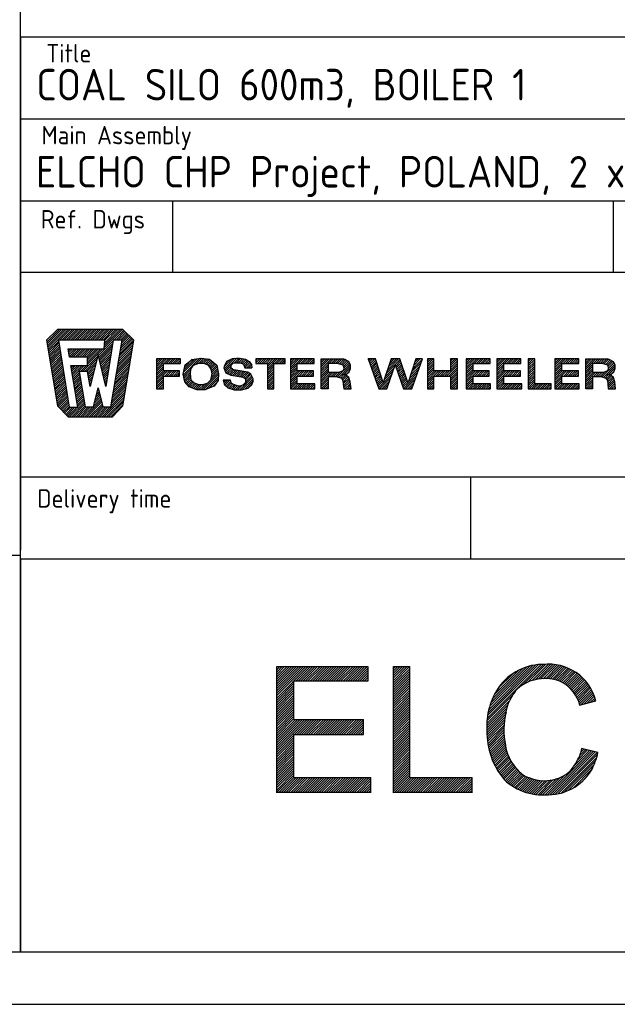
# Model space of a CAD drawing. Extents: x 0 to 84100, y 0 to 59400.
# Tile 19 of 25: x 64592 to 70284, y 500 to 9871. Entities that reach past the tile are written whole.
import ezdxf
from ezdxf.enums import TextEntityAlignment as Align

# ---------------------------------------------------------------- set-up
doc = ezdxf.new("R2010")
doc.units = 0
doc.header["$LTSCALE"] = 1000
doc.layers.get('0').update_dxf_attribs({"linetype": 'CONTINUOUS'})
doc.layers.add('STG-CON-50', color=4, linetype='CONTINUOUS')
doc.layers.add('STL-ENG-25', color=2, linetype='CONTINUOUS')
doc.styles.get("Standard").update_dxf_attribs({"font": 'isocp.shx'})

# ---------------------------------------------------------------- blocks, each defined once
blk = doc.blocks.new('OMISTUS')
at = {"color": 4}
for p, q in [((-18.343, 37.761), (-18.343, 0)), ((-18.343, 37.761), (49.315, 37.761)), ((49.315, 0), (49.315, 37.761)), ((49.315, 37.4), (49.315, 0)), ((-18.343, 0), (49.315, 0))]:
    blk.add_line(p, q, dxfattribs=at)
at = {"layer": 'STL-ENG-25', "color": 2}
for s, p in [('THIS DOCUMENT AND ANY INFORMATION HEREIN', (-17.196, 34.592)), ('CONTAINED ARE THE PROPERTY OF FOSTER WHEELER', (-17.196, 31.067)), ('CORPORATION. THE UNAUTHORIZED COPYING BY,', (-17.196, 27.941)), ('USE BY, OR DISCLOSURE TO PERSONS WHO ARE', (-17.196, 24.75)), ('NOT ENTITLED TO RECEIPT OF SUCH DISCLOSURE,', (-17.196, 21.292)), ('OR DISCLOSURE TO PERSONS WHO ARE LIKELY TO', (-17.196, 18.155)), ('MISUSE THIS DOCUMENT OR INFORMATION, IS ', (-17.196, 14.589)), ('PROHIBITED. ANY BREACH AGAINST THE ABOVE ', (-17.196, 11.282)), ('PROHIBITION IS LIABLE TO ENFORCEMENT, WITH', (-17.196, 7.975)), ('DAMAGES PAYABLE TO THOSE AGGRIEVED AND ', (-17.196, 4.709)), ('OTHER REMEDIES AVAILABLE BY LAW OR EQUITY.', (-17.196, 1.442))]:
    blk.add_text(s, height=2, dxfattribs=at).set_placement(p)
blk = doc.blocks.new('A1')
at = {"color": 4, "linetype": 'CONTINUOUS'}
blk.add_line((25, 10), (831, 10), dxfattribs=at)
at = {"color": 2, "linetype": 'CONTINUOUS'}
blk.add_line((20, 5), (836, 5), dxfattribs=at)
blk = doc.blocks.new('ELCHO')
h = blk.add_hatch()
h.set_pattern_fill('ANSI31', color=4, scale=0.05, style=0)
h.paths.add_polyline_path([(32.647, 22.109), (26.033, 22.109), (26.033, 25.747), (33.073, 25.747), (33.073, 27.149), (24.401, 27.149), (24.401, 15.182), (33.373, 15.182), (33.373, 16.575), (26.033, 16.575), (26.033, 20.677), (32.647, 20.677)])
h = blk.add_hatch()
h.set_pattern_fill('ANSI31', color=4, scale=0.05, style=0)
h.paths.add_polyline_path([(37.06, 27.149), (35.512, 27.149), (35.512, 15.182), (43.022, 15.182), (43.022, 16.575), (37.06, 16.575)])
at = {"color": 4}
for p, q in [((44.443, 22.216), (49.575, 27.349)), ((44.477, 22.475), (49.336, 27.335)), ((44.525, 22.748), (49.085, 27.307)), ((44.589, 23.036), (48.817, 27.265)), ((44.672, 23.344), (48.531, 27.203)), ((47.913, 25.456), (49.766, 27.309)), ((48.361, 25.685), (50.038, 27.363)), ((48.714, 25.814), (50.271, 27.371)), ((49.016, 25.892), (50.492, 27.368)), ((49.286, 25.938), (50.703, 27.355)), ((49.534, 25.961), (50.906, 27.333)), ((49.771, 25.973), (51.101, 27.303)), ((49.793, 27.342), (49.804, 27.353)), ((50.014, 25.992), (51.289, 27.267)), ((50.24, 25.993), (51.471, 27.224)), ((44.782, 23.678), (48.219, 27.115)), ((44.928, 24.049), (47.872, 26.993)), ((45.129, 24.475), (47.468, 26.813)), ((45.44, 25.01), (46.944, 26.514)), ((50.45, 25.979), (51.646, 27.175)), ((50.648, 25.953), (51.816, 27.12)), ((50.836, 25.915), (51.98, 27.06)), ((51.013, 25.869), (52.14, 26.995)), ((51.183, 25.814), (52.295, 26.925)), ((51.344, 25.751), (52.445, 26.851)), ((51.499, 25.68), (52.59, 26.772)), ((51.68, 25.637), (52.732, 26.689)), ((51.814, 25.547), (52.869, 26.602)), ((51.943, 25.451), (53.002, 26.51)), ((52.067, 25.351), (53.131, 26.415)), ((52.187, 25.246), (53.256, 26.315)), ((26.033, 22.114), (26.033, 25.791)), ((52.302, 25.136), (53.377, 26.212)), ((52.412, 25.022), (53.495, 26.105)), ((52.517, 24.902), (53.608, 25.994)), ((52.617, 24.778), (53.718, 25.879)), ((52.713, 24.649), (53.824, 25.761)), ((52.803, 24.515), (53.926, 25.638)), ((52.889, 24.376), (54.024, 25.511)), ((52.969, 24.232), (54.118, 25.381)), ((44.42, 21.969), (46.833, 24.382)), ((53.044, 24.082), (54.208, 25.247)), ((53.113, 23.927), (54.294, 25.108)), ((53.176, 23.765), (54.376, 24.965)), ((53.232, 23.597), (54.453, 24.818)), ((53.378, 23.519), (54.526, 24.666)), ((53.679, 23.595), (54.594, 24.51)), ((44.402, 21.502), (46.404, 23.504)), ((44.406, 21.731), (46.559, 23.884)), ((53.98, 23.671), (54.657, 24.349)), ((54.28, 23.748), (54.715, 24.183)), ((54.581, 23.824), (54.768, 24.011)), ((44.405, 21.281), (46.303, 23.179)), ((44.416, 21.067), (46.236, 22.888)), ((44.418, 20.845), (46.189, 22.615)), ((26.033, 22.109), (32.647, 22.109)), ((44.422, 20.624), (46.135, 22.337)), ((44.433, 20.411), (46.094, 22.072)), ((44.45, 20.203), (46.065, 21.818)), ((44.473, 20.001), (46.045, 21.574)), ((26.033, 16.587), (26.033, 20.68)), ((26.033, 20.677), (32.647, 20.677)), ((44.501, 19.805), (46.034, 21.339)), ((44.534, 19.614), (46.031, 21.111)), ((44.572, 19.427), (46.036, 20.891)), ((44.614, 19.245), (46.046, 20.677)), ((44.661, 19.067), (46.063, 20.469)), ((44.711, 18.893), (46.085, 20.267)), ((44.766, 18.723), (46.112, 20.069)), ((44.824, 18.556), (46.134, 19.867)), ((44.885, 18.394), (46.165, 19.673)), ((44.95, 18.234), (46.202, 19.486)), ((45.019, 18.078), (46.245, 19.305)), ((45.09, 17.925), (46.294, 19.129)), ((45.165, 17.775), (46.348, 18.958)), ((45.243, 17.629), (46.406, 18.792)), ((50.19, 14.943), (54.364, 19.116)), ((50.416, 14.944), (54.543, 19.071)), ((50.656, 14.96), (54.723, 19.026)), ((50.911, 14.99), (54.902, 18.981)), ((51.183, 15.037), (54.955, 18.81)), ((52.793, 17.77), (54.184, 19.161)), ((53.061, 18.262), (54.004, 19.206)), ((53.267, 18.693), (53.825, 19.251)), ((53.389, 19.039), (53.645, 19.296)), ((54.989, 18.96), (53.426, 19.35)), ((45.324, 17.485), (46.47, 18.631)), ((45.407, 17.344), (46.538, 18.474)), ((45.494, 17.206), (46.61, 18.322)), ((45.583, 17.071), (46.686, 18.174)), ((45.676, 16.939), (46.766, 18.03)), ((45.77, 16.809), (46.848, 17.887)), ((51.477, 15.107), (54.874, 18.504)), ((51.801, 15.206), (54.762, 18.167)), ((45.868, 16.682), (46.934, 17.748)), ((45.969, 16.558), (47.026, 17.615)), ((46.04, 16.412), (47.152, 17.523)), ((46.145, 16.292), (47.257, 17.404)), ((46.251, 16.173), (47.366, 17.289)), ((46.407, 16.098), (47.433, 17.124)), ((46.533, 16), (47.542, 17.009)), ((46.662, 15.905), (47.7, 16.943)), ((47.123, 17.489), (47.125, 17.491)), ((47.224, 17.365), (47.227, 17.368)), ((47.327, 17.243), (47.337, 17.253)), ((52.171, 15.352), (54.606, 17.786)), ((52.625, 15.581), (54.416, 17.372)), ((26.033, 16.575), (33.375, 16.575)), ((37.06, 16.575), (43.022, 16.575)), ((46.049, 16.414), (46.072, 16.437)), ((46.165, 16.305), (46.177, 16.318)), ((46.284, 16.2), (46.286, 16.202)), ((46.795, 15.813), (47.833, 16.851)), ((46.932, 15.726), (47.972, 16.766)), ((47.072, 15.641), (48.118, 16.687)), ((47.216, 15.561), (48.27, 16.614)), ((47.364, 15.484), (48.442, 16.562)), ((47.516, 15.411), (48.606, 16.502)), ((47.671, 15.342), (48.776, 16.447)), ((47.831, 15.278), (48.953, 16.399)), ((47.996, 15.218), (49.137, 16.359)), ((48.165, 15.162), (49.328, 16.326)), ((48.339, 15.112), (49.528, 16.301)), ((48.517, 15.066), (49.737, 16.286)), ((48.702, 15.026), (49.957, 16.281)), ((48.892, 14.992), (50.19, 16.29)), ((49.089, 14.964), (50.489, 16.365)), ((49.292, 14.943), (50.707, 16.357)), ((49.503, 14.929), (51, 16.426)), ((49.722, 14.924), (51.382, 16.584)), ((49.951, 14.928), (51.854, 16.831)), ((53.414, 16.146), (53.851, 16.583)), ((24.401, 15.182), (33.375, 15.182)), ((35.512, 15.182), (43.022, 15.182))]:
    blk.add_line(p, q, dxfattribs=at)
for points in [[(24.401, 15.142), (24.401, 27.149), (33.073, 27.149), (33.073, 25.747), (26.033, 25.747)], [(35.512, 15.142), (35.512, 27.149)], [(35.512, 27.149), (37.06, 27.149)], [(37.06, 16.575), (37.06, 27.149)], [(32.647, 20.677), (32.647, 22.109)], [(33.373, 15.142), (33.373, 16.575)], [(43.022, 15.142), (43.022, 16.575)], [(37.06, 15.142), (37.06, 15.182)]]:
    blk.add_lwpolyline(points, dxfattribs=at)
blk.add_lwpolyline([(53.243, 23.484), (54.782, 23.875, 2.883668)], format="xyb", dxfattribs=at)
for centre, radius, start, end in [((49.77, 22.175), 5.178, 87.99004, 145.09272), ((50.311, 22.735), 4.637, 14.23552, 97.25092), ((49.741, 22.442), 3.525, 92.08829, 140.61891), ((50.08, 22.728), 3.274, 61.20361, 98.88702), ((49.949, 22.629), 3.425, 14.46663, 60.44951), ((50.884, 21.491), 6.482, 144.0275, 184.21181), ((50.444, 22.074), 4.286, 140.62406, 176.49945), ((53.092, 21.134), 7.061, 166.19825, 192.14052), ((51.467, 20.914), 7.048, 178.89212, 219.88626), ((50.489, 20.37), 4.386, 185.22196, 225.42207), ((49.685, 20.145), 3.865, 329.42708, 347.98815), ((49.52, 20.096), 5.585, 329.75745, 348.25885), ((50.191, 19.432), 3.087, 285.45569, 336.05094), ((49.051, 18.644), 2.158, 219.72703, 256.36606), ((50.218, 19.779), 4.839, 270.9976, 332.99447), ((49.742, 20.275), 5.35, 226.49877, 278.73663), ((49.926, 20.345), 4.063, 248.22001, 289.96189)]:
    blk.add_arc(centre, radius, start, end, dxfattribs=at)
blk.add_attdef('ELCHO_NRO', text='', height=5, dxfattribs=at).set_placement((180.1, 3.3), align=Align.RIGHT)
blk = doc.blocks.new('*X178')
at = {"color": 0}
for p, q in [((13.238, 206.914), (14.461, 208.137)), ((13.268, 206.733), (14.673, 208.137)), ((13.299, 206.551), (14.885, 208.137)), ((13.329, 206.369), (15.097, 208.137)), ((13.36, 206.188), (15.309, 208.137)), ((14.486, 207.102), (15.521, 208.137)), ((14.698, 207.102), (15.733, 208.137)), ((14.911, 207.102), (15.946, 208.137)), ((15.123, 207.102), (16.158, 208.137)), ((15.335, 207.102), (16.37, 208.137)), ((15.547, 207.102), (16.582, 208.137)), ((15.759, 207.102), (16.794, 208.137)), ((15.971, 207.102), (17.006, 208.137)), ((16.183, 207.102), (17.218, 208.137)), ((16.396, 207.102), (17.431, 208.137)), ((16.608, 207.102), (17.643, 208.137)), ((16.82, 207.102), (17.855, 208.137)), ((17.032, 207.102), (18.067, 208.137)), ((17.244, 207.102), (18.279, 208.137)), ((17.456, 207.102), (18.491, 208.137)), ((17.668, 207.102), (18.703, 208.137)), ((17.88, 207.102), (18.915, 208.137)), ((18.093, 207.102), (19.128, 208.137)), ((18.305, 207.102), (19.34, 208.137)), ((18.517, 207.102), (19.552, 208.137)), ((18.729, 207.102), (19.764, 208.137)), ((18.844, 206.369), (20.612, 208.137)), ((18.869, 206.606), (20.4, 208.137)), ((18.894, 206.843), (20.188, 208.137)), ((18.919, 207.08), (19.976, 208.137)), ((19.79, 207.102), (20.752, 208.065)), ((20.002, 207.102), (20.86, 207.961)), ((13.207, 207.096), (13.378, 207.267)), ((13.39, 206.006), (14.391, 207.007)), ((18.275, 205.588), (19.72, 207.033)), ((20.214, 207.102), (20.969, 207.857)), ((20.366, 205.769), (21.727, 207.13)), ((20.408, 206.023), (21.619, 207.234)), ((20.426, 207.102), (21.077, 207.753)), ((20.45, 206.278), (21.51, 207.338)), ((20.492, 206.532), (21.402, 207.442)), ((20.534, 206.786), (21.294, 207.546)), ((20.576, 207.04), (21.185, 207.649)), ((13.421, 205.825), (14.42, 206.824)), ((13.451, 205.643), (14.449, 206.641)), ((13.482, 205.461), (14.478, 206.457)), ((13.512, 205.28), (14.507, 206.274)), ((13.543, 205.098), (14.536, 206.091)), ((15.322, 206.241), (15.328, 206.247)), ((15.353, 206.059), (15.541, 206.247)), ((15.383, 205.878), (15.753, 206.247)), ((15.413, 205.696), (15.965, 206.247)), ((15.444, 205.514), (16.177, 206.247)), ((15.579, 205.437), (16.389, 206.247)), ((15.791, 205.437), (16.601, 206.247)), ((16.003, 205.437), (16.813, 206.247)), ((16.215, 205.437), (17.025, 206.247)), ((16.428, 205.437), (17.238, 206.247)), ((16.64, 205.437), (17.45, 206.247)), ((16.852, 205.437), (17.662, 206.247)), ((17.064, 205.437), (17.874, 206.247)), ((17.211, 204.736), (18.722, 206.247)), ((17.211, 204.948), (18.51, 206.247)), ((17.211, 205.16), (18.298, 206.247)), ((17.211, 205.372), (18.086, 206.247)), ((18.317, 205.417), (19.68, 206.781)), ((18.358, 205.247), (19.641, 206.529)), ((18.4, 205.076), (19.601, 206.277)), ((18.441, 204.905), (19.561, 206.025)), ((20.197, 204.752), (21.597, 206.152)), ((20.239, 205.006), (21.64, 206.407)), ((20.282, 205.261), (21.682, 206.662)), ((20.324, 205.515), (21.725, 206.916)), ((13.573, 204.916), (14.565, 205.908)), ((13.604, 204.735), (14.593, 205.724)), ((13.634, 204.553), (14.622, 205.541)), ((13.665, 204.371), (14.651, 205.358)), ((13.695, 204.19), (14.68, 205.175)), ((16.73, 204.042), (18.199, 205.511)), ((16.942, 204.042), (18.131, 205.231)), ((18.483, 204.735), (19.521, 205.773)), ((18.524, 204.564), (19.481, 205.521)), ((18.565, 204.393), (19.441, 205.269)), ((18.607, 204.222), (19.401, 205.016)), ((20.029, 203.735), (21.426, 205.132)), ((20.071, 203.99), (21.469, 205.387)), ((20.113, 204.244), (21.511, 205.642)), ((20.155, 204.498), (21.554, 205.897)), ((23.961, 204.274), (24.945, 205.257)), ((23.961, 204.486), (24.733, 205.257)), ((23.961, 204.698), (24.521, 205.257)), ((23.961, 204.91), (24.309, 205.257)), ((23.961, 205.122), (24.096, 205.257)), ((24.707, 204.807), (25.157, 205.257)), ((24.919, 204.807), (25.369, 205.257)), ((25.131, 204.807), (25.581, 205.257)), ((25.344, 204.807), (25.794, 205.257)), ((25.556, 204.807), (26.006, 205.257)), ((25.768, 204.807), (26.218, 205.257)), ((25.98, 204.807), (26.301, 205.129)), ((26.586, 203.717), (28.194, 205.324)), ((26.61, 203.952), (27.948, 205.29)), ((26.668, 204.222), (27.702, 205.256)), ((26.726, 204.492), (27.455, 205.222)), ((27.822, 204.74), (28.404, 205.322)), ((28.132, 204.838), (28.594, 205.3)), ((28.344, 204.838), (28.784, 205.278)), ((28.556, 204.838), (28.975, 205.256)), ((28.714, 204.784), (29.159, 205.229)), ((28.863, 204.721), (29.275, 205.133)), ((29.012, 204.657), (29.391, 205.036)), ((30.595, 204.331), (31.589, 205.325)), ((30.602, 204.551), (31.323, 205.272)), ((30.655, 204.179), (31.82, 205.344)), ((30.795, 204.956), (30.924, 205.085)), ((31.551, 204.863), (32.037, 205.349)), ((31.787, 204.887), (32.223, 205.323)), ((31.996, 204.883), (32.402, 205.29)), ((32.198, 204.873), (32.581, 205.257)), ((32.338, 204.801), (32.733, 205.196)), ((32.469, 204.72), (32.866, 205.117)), ((32.531, 204.57), (32.999, 205.038)), ((33.681, 204.872), (34.067, 205.257)), ((33.681, 205.084), (33.855, 205.257)), ((33.829, 204.807), (34.279, 205.257)), ((34.041, 204.807), (34.491, 205.257)), ((34.253, 204.807), (34.703, 205.257)), ((34.465, 204.807), (34.915, 205.257)), ((34.677, 204.807), (35.127, 205.257)), ((34.806, 204.3), (35.764, 205.257)), ((34.806, 204.512), (35.552, 205.257)), ((34.806, 204.724), (35.339, 205.257)), ((35.526, 204.807), (35.976, 205.257)), ((35.738, 204.807), (36.188, 205.257)), ((35.95, 204.807), (36.4, 205.257)), ((36.162, 204.807), (36.561, 205.206)), ((37.056, 204.216), (38.097, 205.257)), ((37.056, 204.429), (37.885, 205.257)), ((37.056, 204.641), (37.673, 205.257)), ((37.056, 204.853), (37.461, 205.257)), ((37.056, 205.065), (37.249, 205.257)), ((37.859, 204.807), (38.309, 205.257)), ((38.071, 204.807), (38.521, 205.257)), ((38.284, 204.807), (38.734, 205.257)), ((38.496, 204.807), (38.946, 205.257)), ((38.708, 204.807), (39.158, 205.257)), ((38.92, 204.807), (39.37, 205.257)), ((39.132, 204.807), (39.396, 205.071)), ((40.071, 204.262), (41.067, 205.257)), ((40.071, 204.474), (40.855, 205.257)), ((40.071, 204.686), (40.643, 205.257)), ((40.071, 204.898), (40.431, 205.257)), ((40.071, 205.11), (40.218, 205.257)), ((40.829, 204.807), (41.279, 205.257)), ((41.041, 204.807), (41.491, 205.257)), ((41.253, 204.807), (41.703, 205.257)), ((41.466, 204.807), (41.916, 205.257)), ((41.678, 204.807), (42.128, 205.257)), ((41.854, 204.772), (42.309, 205.227)), ((42.018, 204.723), (42.457, 205.162)), ((42.181, 204.674), (42.593, 205.086)), ((42.238, 204.519), (42.729, 205.01)), ((44.664, 205.248), (44.673, 205.257)), ((44.72, 205.092), (44.885, 205.257)), ((44.775, 204.935), (45.098, 205.257)), ((44.831, 204.778), (45.31, 205.257)), ((44.886, 204.622), (45.416, 205.152)), ((46.439, 203.841), (47.789, 205.191)), ((46.546, 204.16), (47.643, 205.257)), ((46.652, 204.478), (47.431, 205.257)), ((46.758, 204.796), (47.219, 205.257)), ((46.864, 205.114), (47.007, 205.257)), ((47.359, 204.549), (47.842, 205.031)), ((49.024, 204.304), (49.969, 205.249)), ((49.13, 204.623), (49.764, 205.257)), ((49.236, 204.941), (49.552, 205.257)), ((50.466, 205.111), (50.613, 205.257)), ((50.466, 204.898), (50.825, 205.257)), ((50.466, 204.686), (51.037, 205.257)), ((50.466, 204.474), (51.096, 205.104)), ((52.716, 205.239), (52.734, 205.257)), ((52.716, 205.027), (52.946, 205.257)), ((52.716, 204.815), (53.159, 205.257)), ((52.716, 204.603), (53.371, 205.257)), ((52.716, 204.391), (53.391, 205.066)), ((54.246, 205.072), (54.431, 205.257)), ((54.246, 204.86), (54.643, 205.257)), ((54.246, 204.648), (54.856, 205.257)), ((54.246, 204.436), (55.068, 205.257)), ((54.246, 204.224), (55.28, 205.257)), ((55.042, 204.807), (55.492, 205.257)), ((55.254, 204.807), (55.704, 205.257)), ((55.466, 204.807), (55.916, 205.257)), ((55.678, 204.807), (56.128, 205.257)), ((55.891, 204.807), (56.341, 205.257)), ((56.103, 204.807), (56.553, 205.257)), ((56.315, 204.807), (56.586, 205.079)), ((57.261, 205.117), (57.401, 205.257)), ((57.261, 204.905), (57.613, 205.257)), ((57.261, 204.693), (57.825, 205.257)), ((57.261, 204.481), (58.038, 205.257)), ((57.261, 204.269), (58.25, 205.257)), ((58.012, 204.807), (58.462, 205.257)), ((58.224, 204.807), (58.674, 205.257)), ((58.436, 204.807), (58.886, 205.257)), ((58.648, 204.807), (59.098, 205.257)), ((58.86, 204.807), (59.31, 205.257)), ((59.072, 204.807), (59.522, 205.257)), ((59.285, 204.807), (59.601, 205.124)), ((60.321, 205.208), (60.371, 205.257)), ((60.321, 204.995), (60.583, 205.257)), ((60.321, 204.783), (60.795, 205.257)), ((60.321, 204.571), (60.951, 205.201)), ((62.931, 205.06), (63.129, 205.257)), ((62.931, 204.848), (63.341, 205.257)), ((62.931, 204.636), (63.553, 205.257)), ((62.931, 204.423), (63.765, 205.257)), ((62.931, 204.211), (63.977, 205.257)), ((63.739, 204.807), (64.189, 205.257)), ((63.952, 204.807), (64.402, 205.257)), ((64.164, 204.807), (64.614, 205.257)), ((64.376, 204.807), (64.826, 205.257)), ((64.588, 204.807), (65.038, 205.257)), ((64.8, 204.807), (65.25, 205.257)), ((65.012, 204.807), (65.271, 205.066)), ((65.946, 205.105), (66.099, 205.257)), ((65.946, 204.893), (66.311, 205.257)), ((65.946, 204.681), (66.523, 205.257)), ((65.946, 204.469), (66.735, 205.257)), ((65.946, 204.256), (66.947, 205.257)), ((66.709, 204.807), (67.159, 205.257)), ((66.921, 204.807), (67.371, 205.257)), ((67.134, 204.807), (67.584, 205.257)), ((67.346, 204.807), (67.796, 205.257)), ((67.558, 204.807), (68.008, 205.257)), ((67.733, 204.771), (68.188, 205.225)), ((67.897, 204.722), (68.335, 205.16)), ((68.06, 204.673), (68.471, 205.084)), ((68.114, 204.515), (68.608, 205.009)), ((13.726, 204.008), (14.709, 204.991)), ((13.756, 203.826), (14.738, 204.808)), ((13.787, 203.645), (14.767, 204.625)), ((13.817, 203.463), (14.796, 204.442)), ((13.848, 203.282), (14.824, 204.258)), ((13.878, 203.1), (14.853, 204.075)), ((15.595, 204.605), (15.618, 204.627)), ((15.625, 204.423), (15.83, 204.627)), ((15.655, 204.24), (16.042, 204.627)), ((15.685, 204.058), (16.254, 204.627)), ((15.715, 203.876), (16.466, 204.627)), ((15.745, 203.694), (16.678, 204.627)), ((15.775, 203.512), (16.89, 204.627)), ((16.517, 204.042), (17.102, 204.627)), ((17.154, 204.042), (18.063, 204.951)), ((17.235, 203.911), (17.995, 204.671)), ((17.268, 203.732), (17.927, 204.391)), ((17.3, 203.552), (17.859, 204.111)), ((18.648, 204.052), (19.361, 204.764)), ((18.69, 203.881), (19.321, 204.512)), ((18.731, 203.71), (19.281, 204.26)), ((19.861, 202.719), (21.255, 204.112)), ((19.903, 202.973), (21.297, 204.367)), ((19.945, 203.227), (21.34, 204.622)), ((19.987, 203.481), (21.383, 204.877)), ((23.961, 204.061), (24.636, 204.736)), ((23.961, 203.849), (24.636, 204.524)), ((23.961, 203.637), (24.636, 204.312)), ((23.961, 203.425), (24.636, 204.1)), ((23.961, 203.001), (25.048, 204.087)), ((23.961, 203.213), (24.836, 204.087)), ((24.765, 203.592), (25.26, 204.087)), ((24.977, 203.592), (25.472, 204.087)), ((25.189, 203.592), (25.684, 204.087)), ((25.401, 203.592), (25.896, 204.087)), ((25.613, 203.592), (26.108, 204.087)), ((26.192, 204.807), (26.301, 204.917)), ((26.625, 203.544), (27.326, 204.244)), ((29.101, 204.534), (29.507, 204.94)), ((29.185, 204.406), (29.623, 204.844)), ((29.269, 204.278), (29.739, 204.748)), ((29.295, 203.456), (29.966, 204.126)), ((29.309, 204.105), (29.855, 204.652)), ((29.337, 203.922), (29.895, 204.48)), ((29.341, 203.714), (29.931, 204.303)), ((30.715, 204.027), (31.272, 204.584)), ((30.776, 203.876), (31.272, 204.372)), ((30.92, 203.807), (31.386, 204.273)), ((31.063, 203.739), (31.514, 204.19)), ((31.207, 203.67), (31.712, 204.175)), ((31.374, 203.625), (31.891, 204.143)), ((31.556, 203.595), (32.071, 204.11)), ((31.738, 203.565), (32.251, 204.078)), ((31.921, 203.536), (32.43, 204.045)), ((32.594, 204.421), (33.093, 204.92)), ((32.787, 204.402), (33.18, 204.794)), ((33, 204.402), (33.245, 204.648)), ((33.212, 204.402), (33.269, 204.46)), ((34.806, 204.088), (35.436, 204.718)), ((34.806, 203.876), (35.436, 204.506)), ((34.806, 203.663), (35.436, 204.293)), ((34.806, 203.451), (35.436, 204.081)), ((36.374, 204.807), (36.561, 204.994)), ((37.056, 204.004), (37.731, 204.679)), ((37.056, 203.792), (37.731, 204.467)), ((37.056, 203.58), (37.731, 204.255)), ((37.056, 202.944), (38.2, 204.087)), ((37.056, 203.156), (37.988, 204.087)), ((37.056, 203.368), (37.776, 204.087)), ((37.917, 203.592), (38.412, 204.087)), ((38.129, 203.592), (38.624, 204.087)), ((38.341, 203.592), (38.836, 204.087)), ((38.553, 203.592), (39.048, 204.087)), ((38.766, 203.592), (39.261, 204.087)), ((39.344, 204.807), (39.396, 204.859)), ((40.071, 204.049), (40.746, 204.724)), ((40.071, 203.837), (40.746, 204.512)), ((40.071, 203.625), (40.746, 204.3)), ((40.071, 203.413), (40.746, 204.088)), ((41.645, 203.502), (42.902, 204.759)), ((41.805, 203.449), (42.951, 204.596)), ((42.276, 204.345), (42.825, 204.894)), ((42.333, 203.766), (42.951, 204.384)), ((42.619, 203.839), (42.846, 204.066)), ((44.942, 204.465), (45.47, 204.993)), ((44.997, 204.308), (45.523, 204.834)), ((45.053, 204.152), (45.576, 204.675)), ((45.108, 203.995), (45.629, 204.515)), ((45.163, 203.838), (45.682, 204.356)), ((45.219, 203.682), (45.735, 204.197)), ((45.274, 203.525), (45.788, 204.038)), ((46.227, 203.205), (47.116, 204.094)), ((46.333, 203.523), (47.228, 204.418)), ((47.414, 204.391), (47.895, 204.872)), ((47.468, 204.234), (47.948, 204.713)), ((47.523, 204.076), (48.001, 204.554)), ((47.577, 203.919), (48.054, 204.395)), ((47.632, 203.761), (48.107, 204.236)), ((47.686, 203.603), (48.16, 204.077)), ((48.706, 203.35), (49.62, 204.264)), ((48.812, 203.668), (49.736, 204.593)), ((48.918, 203.986), (49.852, 204.921)), ((50.466, 204.262), (51.096, 204.892)), ((50.466, 204.05), (51.096, 204.68)), ((50.466, 203.838), (51.096, 204.468)), ((50.466, 203.626), (51.096, 204.256)), ((50.466, 203.414), (51.14, 204.087)), ((50.466, 203.201), (51.352, 204.087)), ((50.466, 202.989), (51.564, 204.087)), ((51.281, 203.592), (51.776, 204.087)), ((51.494, 203.592), (51.989, 204.087)), ((51.706, 203.592), (52.201, 204.087)), ((51.918, 203.592), (52.413, 204.087)), ((52.13, 203.592), (52.625, 204.087)), ((52.342, 203.592), (53.391, 204.642)), ((52.554, 203.592), (53.391, 204.429)), ((52.716, 204.179), (53.391, 204.854)), ((52.716, 203.542), (53.391, 204.217)), ((54.246, 204.012), (54.921, 204.687)), ((54.246, 203.799), (54.921, 204.474)), ((54.246, 203.587), (54.921, 204.262)), ((54.246, 203.375), (54.958, 204.087)), ((54.246, 203.163), (55.171, 204.087)), ((54.246, 202.951), (55.383, 204.087)), ((55.1, 203.592), (55.595, 204.087)), ((55.312, 203.592), (55.807, 204.087)), ((55.524, 203.592), (56.019, 204.087)), ((55.736, 203.592), (56.231, 204.087)), ((55.948, 203.592), (56.443, 204.087)), ((56.527, 204.807), (56.586, 204.867)), ((57.261, 204.057), (57.936, 204.732)), ((57.261, 203.845), (57.936, 204.52)), ((57.261, 203.632), (57.936, 204.307)), ((57.261, 203.42), (57.936, 204.095)), ((57.261, 203.208), (58.14, 204.087)), ((57.261, 202.996), (58.352, 204.087)), ((58.07, 203.592), (58.565, 204.087)), ((58.282, 203.592), (58.777, 204.087)), ((58.494, 203.592), (58.989, 204.087)), ((58.706, 203.592), (59.201, 204.087)), ((58.918, 203.592), (59.413, 204.087)), ((59.497, 204.807), (59.601, 204.912)), ((60.321, 204.359), (60.951, 204.989)), ((60.321, 204.147), (60.951, 204.777)), ((60.321, 203.935), (60.951, 204.565)), ((60.321, 203.723), (60.951, 204.353)), ((60.321, 203.51), (60.951, 204.14)), ((62.931, 203.999), (63.606, 204.674)), ((62.931, 203.787), (63.606, 204.462)), ((62.931, 203.575), (63.606, 204.25)), ((62.931, 203.363), (63.656, 204.087)), ((62.931, 203.151), (63.868, 204.087)), ((62.931, 202.939), (64.08, 204.087)), ((63.797, 203.592), (64.292, 204.087)), ((64.009, 203.592), (64.504, 204.087)), ((64.221, 203.592), (64.716, 204.087)), ((64.434, 203.592), (64.929, 204.087)), ((64.646, 203.592), (65.141, 204.087)), ((65.224, 204.807), (65.271, 204.854)), ((65.946, 204.044), (66.621, 204.719)), ((65.946, 203.832), (66.621, 204.507)), ((65.946, 203.62), (66.621, 204.295)), ((65.946, 203.408), (66.621, 204.083)), ((67.525, 203.501), (68.779, 204.755)), ((67.684, 203.448), (68.826, 204.591)), ((68.151, 204.34), (68.702, 204.89)), ((68.214, 203.767), (68.826, 204.379)), ((68.519, 203.86), (68.717, 204.057)), ((13.909, 202.918), (14.882, 203.892)), ((13.939, 202.737), (14.911, 203.709)), ((13.97, 202.555), (14.94, 203.525)), ((14, 202.373), (14.969, 203.342)), ((14.031, 202.192), (14.998, 203.159)), ((15.805, 203.33), (16.418, 203.943)), ((15.835, 203.148), (16.449, 203.761)), ((15.865, 202.966), (16.479, 203.58)), ((15.895, 202.784), (16.51, 203.398)), ((15.925, 202.601), (16.541, 203.217)), ((17.333, 203.373), (17.791, 203.83)), ((17.366, 203.193), (17.723, 203.55)), ((17.398, 203.014), (17.654, 203.27)), ((18.773, 203.54), (19.241, 204.008)), ((18.814, 203.369), (19.201, 203.756)), ((18.856, 203.198), (19.161, 203.504)), ((18.897, 203.028), (19.121, 203.252)), ((19.693, 201.702), (21.083, 203.093)), ((19.735, 201.956), (21.126, 203.348)), ((19.777, 202.21), (21.169, 203.603)), ((19.819, 202.464), (21.212, 203.857)), ((23.961, 202.789), (24.636, 203.464)), ((23.961, 202.577), (24.636, 203.252)), ((25.826, 203.592), (26.211, 203.978)), ((26.038, 203.592), (26.211, 203.766)), ((26.665, 203.371), (27.309, 204.015)), ((26.704, 203.198), (27.292, 203.786)), ((26.743, 203.025), (27.313, 203.595)), ((26.839, 202.908), (27.334, 203.403)), ((26.935, 202.792), (27.355, 203.212)), ((27.031, 202.676), (27.455, 203.1)), ((28.504, 202.241), (30.031, 203.767)), ((28.727, 202.251), (30.01, 203.534)), ((29.08, 202.392), (29.989, 203.301)), ((29.176, 203.124), (30.001, 203.95)), ((30.501, 203.176), (30.557, 203.232)), ((30.543, 203.007), (30.769, 203.232)), ((30.586, 202.838), (30.981, 203.232)), ((30.65, 202.689), (31.167, 203.206)), ((32.103, 203.506), (32.61, 204.013)), ((32.111, 202.241), (33.34, 203.47)), ((32.286, 203.476), (32.79, 203.98)), ((32.343, 202.26), (33.409, 203.327)), ((32.462, 203.441), (32.947, 203.926)), ((32.592, 203.359), (33.078, 203.844)), ((32.623, 202.329), (33.415, 203.121)), ((32.69, 203.032), (33.271, 203.613)), ((32.695, 203.249), (33.202, 203.756)), ((34.806, 203.239), (35.436, 203.869)), ((34.806, 203.027), (35.436, 203.657)), ((34.806, 202.815), (35.436, 203.445)), ((34.806, 202.603), (35.436, 203.233)), ((37.056, 202.731), (37.731, 203.406)), ((37.056, 202.519), (37.731, 203.194)), ((38.978, 203.592), (39.306, 203.921)), ((39.19, 203.592), (39.306, 203.709)), ((40.071, 202.989), (41.035, 203.952)), ((40.071, 203.201), (40.823, 203.952)), ((40.071, 202.777), (40.746, 203.452)), ((40.071, 202.565), (40.746, 203.24)), ((40.797, 203.502), (41.247, 203.952)), ((41.009, 203.502), (41.459, 203.952)), ((41.221, 203.502), (41.671, 203.952)), ((41.433, 203.502), (41.892, 203.961)), ((41.964, 203.396), (42.267, 203.699)), ((42.087, 203.308), (42.44, 203.661)), ((42.167, 203.175), (42.592, 203.6)), ((42.204, 203), (42.71, 203.506)), ((42.228, 202.812), (42.795, 203.379)), ((42.248, 202.619), (42.844, 203.216)), ((45.33, 203.368), (45.841, 203.879)), ((45.385, 203.211), (45.894, 203.72)), ((45.441, 203.055), (45.947, 203.561)), ((45.496, 202.898), (46, 203.402)), ((45.552, 202.741), (46.053, 203.243)), ((45.607, 202.585), (46.106, 203.084)), ((45.662, 202.428), (47.004, 203.769)), ((45.779, 202.332), (46.892, 203.445)), ((45.991, 202.332), (46.779, 203.121)), ((47.741, 203.446), (48.213, 203.918)), ((47.795, 203.288), (48.266, 203.759)), ((47.85, 203.131), (48.319, 203.6)), ((47.905, 202.973), (48.372, 203.44)), ((47.959, 202.815), (48.425, 203.281)), ((48.014, 202.658), (48.478, 203.122)), ((48.123, 202.343), (49.388, 203.608)), ((48.324, 202.332), (49.272, 203.279)), ((48.6, 203.032), (49.504, 203.936)), ((50.466, 202.777), (51.096, 203.407)), ((50.466, 202.565), (51.096, 203.195)), ((52.716, 203.33), (53.391, 204.005)), ((52.716, 203.118), (53.391, 203.793)), ((52.716, 202.906), (53.391, 203.581)), ((52.716, 202.694), (53.391, 203.369)), ((52.716, 202.482), (53.391, 203.157)), ((54.246, 202.739), (54.921, 203.414)), ((54.246, 202.527), (54.921, 203.202)), ((56.16, 203.592), (56.496, 203.928)), ((56.373, 203.592), (56.496, 203.716)), ((57.261, 202.784), (57.936, 203.459)), ((57.261, 202.572), (57.936, 203.247)), ((59.13, 203.592), (59.556, 204.018)), ((59.342, 203.592), (59.556, 203.806)), ((59.555, 203.592), (59.556, 203.594)), ((60.321, 203.298), (60.951, 203.928)), ((60.321, 203.086), (60.951, 203.716)), ((60.321, 202.874), (60.951, 203.504)), ((60.321, 202.662), (60.951, 203.292)), ((60.321, 202.45), (60.951, 203.08)), ((62.931, 202.726), (63.606, 203.401)), ((62.931, 202.514), (63.606, 203.189)), ((64.858, 203.592), (65.226, 203.961)), ((65.07, 203.592), (65.226, 203.749)), ((65.946, 203.196), (66.703, 203.952)), ((65.946, 202.984), (66.915, 203.952)), ((65.946, 202.772), (66.621, 203.447)), ((65.946, 202.559), (66.621, 203.234)), ((66.677, 203.502), (67.127, 203.952)), ((66.889, 203.502), (67.339, 203.952)), ((67.101, 203.502), (67.551, 203.952)), ((67.313, 203.502), (67.776, 203.965)), ((67.843, 203.395), (68.146, 203.698)), ((67.964, 203.304), (68.32, 203.66)), ((68.044, 203.172), (68.47, 203.598)), ((68.08, 202.996), (68.588, 203.504)), ((68.103, 202.807), (68.671, 203.375)), ((68.123, 202.615), (68.72, 203.212)), ((14.061, 202.01), (15.026, 202.975)), ((14.091, 201.828), (15.055, 202.792)), ((14.122, 201.647), (15.084, 202.609)), ((14.152, 201.465), (15.113, 202.426)), ((14.183, 201.283), (15.142, 202.242)), ((15.955, 202.419), (16.571, 203.035)), ((15.985, 202.237), (16.602, 202.854)), ((16.015, 202.055), (16.633, 202.672)), ((16.045, 201.873), (16.663, 202.491)), ((16.075, 201.691), (16.694, 202.309)), ((16.105, 201.509), (16.725, 202.128)), ((17.431, 202.834), (17.586, 202.99)), ((17.464, 202.655), (17.518, 202.71)), ((18.163, 202.082), (18.297, 202.215)), ((18.232, 202.362), (18.255, 202.386)), ((18.939, 202.857), (19.082, 203)), ((18.98, 202.686), (19.042, 202.748)), ((19.566, 200.939), (20.955, 202.328)), ((19.608, 201.193), (20.998, 202.583)), ((19.65, 201.448), (21.041, 202.838)), ((23.961, 202.364), (24.636, 203.039)), ((24.141, 202.332), (24.636, 202.827)), ((24.353, 202.332), (24.636, 202.615)), ((24.566, 202.332), (24.636, 202.403)), ((27.127, 202.56), (27.56, 202.993)), ((27.264, 202.485), (27.666, 202.887)), ((27.418, 202.427), (27.823, 202.831)), ((27.572, 202.369), (27.979, 202.776)), ((27.726, 202.31), (28.136, 202.721)), ((27.88, 202.252), (28.345, 202.717)), ((28.08, 202.241), (28.612, 202.772)), ((28.292, 202.241), (28.907, 202.855)), ((29.433, 202.533), (29.797, 202.897)), ((30.763, 202.59), (31.203, 203.03)), ((30.877, 202.492), (31.295, 202.91)), ((31.01, 202.412), (31.419, 202.822)), ((31.171, 202.362), (31.577, 202.768)), ((31.333, 202.311), (31.735, 202.713)), ((31.494, 202.26), (31.892, 202.658)), ((31.686, 202.241), (32.085, 202.639)), ((31.899, 202.241), (32.386, 202.729)), ((32.904, 202.398), (33.326, 202.819)), ((34.806, 202.391), (35.436, 203.021)), ((34.96, 202.332), (35.436, 202.809)), ((35.172, 202.332), (35.436, 202.596)), ((35.384, 202.332), (35.436, 202.384)), ((37.081, 202.332), (37.731, 202.982)), ((37.293, 202.332), (37.788, 202.827)), ((37.506, 202.332), (38.001, 202.827)), ((37.718, 202.332), (38.213, 202.827)), ((37.93, 202.332), (38.425, 202.827)), ((38.142, 202.332), (38.637, 202.827)), ((38.354, 202.332), (38.849, 202.827)), ((38.566, 202.332), (39.061, 202.827)), ((38.778, 202.332), (39.273, 202.827)), ((38.991, 202.332), (39.441, 202.783)), ((39.203, 202.332), (39.441, 202.571)), ((39.415, 202.332), (39.441, 202.359)), ((40.071, 202.352), (40.746, 203.027)), ((40.263, 202.332), (40.746, 202.815)), ((40.475, 202.332), (40.746, 202.603)), ((40.688, 202.332), (40.746, 202.391)), ((42.267, 202.427), (42.893, 203.052)), ((42.385, 202.332), (42.924, 202.872)), ((42.597, 202.332), (42.949, 202.685)), ((42.809, 202.332), (42.974, 202.498)), ((46.203, 202.332), (46.667, 202.796)), ((46.415, 202.332), (46.555, 202.472)), ((48.068, 202.5), (48.531, 202.963)), ((48.536, 202.332), (49.155, 202.951)), ((48.749, 202.332), (49.039, 202.623)), ((50.466, 202.353), (51.096, 202.983)), ((50.658, 202.332), (51.096, 202.771)), ((50.87, 202.332), (51.096, 202.559)), ((51.082, 202.332), (51.096, 202.347)), ((52.779, 202.332), (53.391, 202.944)), ((52.991, 202.332), (53.391, 202.732)), ((53.203, 202.332), (53.391, 202.52)), ((54.264, 202.332), (54.921, 202.99)), ((54.476, 202.332), (54.971, 202.827)), ((54.688, 202.332), (55.183, 202.827)), ((54.9, 202.332), (55.395, 202.827)), ((55.113, 202.332), (55.608, 202.827)), ((55.325, 202.332), (55.82, 202.827)), ((55.537, 202.332), (56.032, 202.827)), ((55.749, 202.332), (56.244, 202.827)), ((55.961, 202.332), (56.456, 202.827)), ((56.173, 202.332), (56.631, 202.79)), ((56.385, 202.332), (56.631, 202.578)), ((56.597, 202.332), (56.631, 202.366)), ((57.261, 202.36), (57.936, 203.035)), ((57.446, 202.332), (57.941, 202.827)), ((57.658, 202.332), (58.153, 202.827)), ((57.87, 202.332), (58.365, 202.827)), ((58.082, 202.332), (58.577, 202.827)), ((58.295, 202.332), (58.79, 202.827)), ((58.507, 202.332), (59.002, 202.827)), ((58.719, 202.332), (59.214, 202.827)), ((58.931, 202.332), (59.426, 202.827)), ((59.143, 202.332), (59.638, 202.827)), ((59.355, 202.332), (59.691, 202.668)), ((59.567, 202.332), (59.691, 202.456)), ((60.416, 202.332), (60.951, 202.868)), ((60.628, 202.332), (61.123, 202.827)), ((60.84, 202.332), (61.335, 202.827)), ((61.052, 202.332), (61.547, 202.827)), ((61.264, 202.332), (61.759, 202.827)), ((61.477, 202.332), (61.972, 202.827)), ((61.689, 202.332), (62.184, 202.827)), ((61.901, 202.332), (62.396, 202.827)), ((62.113, 202.332), (62.571, 202.791)), ((62.325, 202.332), (62.571, 202.579)), ((62.537, 202.332), (62.571, 202.366)), ((62.961, 202.332), (63.606, 202.977)), ((63.174, 202.332), (63.669, 202.827)), ((63.386, 202.332), (63.881, 202.827)), ((63.598, 202.332), (64.093, 202.827)), ((63.81, 202.332), (64.305, 202.827)), ((64.022, 202.332), (64.517, 202.827)), ((64.234, 202.332), (64.729, 202.827)), ((64.446, 202.332), (64.941, 202.827)), ((64.659, 202.332), (65.154, 202.827)), ((64.871, 202.332), (65.316, 202.778)), ((65.083, 202.332), (65.316, 202.566)), ((65.295, 202.332), (65.316, 202.354)), ((65.946, 202.347), (66.621, 203.022)), ((66.143, 202.332), (66.621, 202.81)), ((66.356, 202.332), (66.621, 202.598)), ((66.568, 202.332), (66.621, 202.386)), ((68.142, 202.422), (68.769, 203.049)), ((68.265, 202.332), (68.8, 202.867)), ((68.477, 202.332), (68.825, 202.68)), ((68.689, 202.332), (68.85, 202.493)), ((14.213, 201.102), (15.171, 202.059)), ((14.244, 200.92), (15.2, 201.876)), ((14.274, 200.738), (15.229, 201.693)), ((14.349, 200.601), (15.257, 201.509)), ((14.453, 200.493), (15.286, 201.326)), ((16.135, 201.327), (16.755, 201.946)), ((16.165, 201.145), (16.786, 201.765)), ((16.195, 200.962), (16.816, 201.583)), ((16.225, 200.78), (16.847, 201.402)), ((16.255, 200.598), (16.878, 201.221)), ((16.942, 199.587), (18.546, 201.192)), ((17.821, 200.679), (18.505, 201.363)), ((17.89, 200.96), (18.463, 201.533)), ((17.958, 201.24), (18.422, 201.704)), ((18.026, 201.521), (18.38, 201.874)), ((18.095, 201.801), (18.338, 202.045)), ((18.639, 199.587), (20.87, 201.818)), ((18.851, 199.587), (20.827, 201.563)), ((19.063, 199.587), (20.784, 201.308)), ((19.524, 200.685), (20.912, 202.073)), ((14.557, 200.385), (15.315, 201.143)), ((14.661, 200.276), (15.344, 200.96)), ((14.765, 200.168), (15.373, 200.776)), ((14.868, 200.06), (15.402, 200.593)), ((14.972, 199.951), (15.553, 200.532)), ((15.076, 199.843), (15.765, 200.532)), ((15.18, 199.735), (15.977, 200.532)), ((15.284, 199.626), (16.189, 200.532)), ((15.457, 199.587), (16.908, 201.039)), ((15.669, 199.587), (16.939, 200.858)), ((15.881, 199.587), (16.97, 200.676)), ((16.093, 199.587), (17.083, 200.577)), ((16.305, 199.587), (17.295, 200.577)), ((16.517, 199.587), (17.507, 200.577)), ((16.729, 199.587), (17.719, 200.577)), ((17.154, 199.587), (18.588, 201.022)), ((17.366, 199.587), (18.63, 200.851)), ((17.578, 199.587), (18.671, 200.68)), ((17.79, 199.587), (18.78, 200.577)), ((18.002, 199.587), (18.992, 200.577)), ((18.214, 199.587), (19.204, 200.577)), ((18.426, 199.587), (19.416, 200.577)), ((19.275, 199.587), (20.741, 201.053)), ((19.487, 199.587), (20.698, 200.799))]:
    blk.add_line(p, q, dxfattribs=at)
blk = doc.blocks.new('TYLE121')
at = {"color": 4}
for p, q in [((0, 49.657), (-184.998, 49.657)), ((-184.998, 0), (-184.998, 49.657)), ((-184.998, 49.657), (-184.998, 37.233)), ((-184.998, 37.233), (-184.998, 0.817)), ((-184.998, 34.079), (0, 34.079)), ((-89.578, 27.263), (-184.998, 27.263)), ((-184.998, 7.789), (-125.604, 7.789)), ((-184.998, 0), (0, 0))]:
    blk.add_line(p, q, dxfattribs=at)
at = {"color": 2}
for p, q in [((-184.998, 41.868), (0, 41.868)), ((-170.516, 34.079), (-170.516, 27.263)), ((-128.543, 34.079), (-128.543, 27.263)), ((-142.157, 7.789), (-142.157, 0))]:
    blk.add_line(p, q, dxfattribs=at)
at = {"color": 4}
for points in [[(-180.462, 13.498), (-176.256, 13.498), (-175.248, 14.549), (-174.196, 20.815), (-175.248, 21.822), (-181.47, 21.822), (-182.521, 20.815), (-181.47, 14.549), (-180.462, 13.498), (-180.462, 13.498)], [(-180.374, 14.418), (-179.542, 14.418), (-180.199, 18.405), (-178.622, 18.405), (-178.622, 19.194), (-180.33, 19.194), (-180.462, 19.982), (-177.044, 19.982), (-176.957, 20.815), (-181.382, 20.815), (-180.374, 14.418), (-180.374, 14.418)], [(-176.168, 20.815), (-176.869, 16.389), (-177.614, 19.456), (-178.359, 16.389), (-178.622, 17.835), (-179.41, 17.835), (-178.841, 14.461), (-178.052, 14.461), (-177.614, 16.258), (-177.176, 14.461), (-176.387, 14.461), (-175.335, 20.815), (-176.168, 20.815), (-176.168, 20.815)], [(-172.049, 19.018), (-172.049, 16.17), (-171.392, 16.17), (-171.392, 17.397), (-169.858, 17.397), (-169.858, 17.879), (-171.392, 17.879), (-171.392, 18.58), (-169.771, 18.58), (-169.771, 19.018), (-172.049, 19.018), (-172.049, 19.018)], [(-169.507, 17.578), (-169.32, 18.451), (-168.647, 18.984), (-167.843, 19.095), (-166.997, 18.998), (-166.304, 18.423), (-166.137, 17.591), (-166.193, 16.975), (-166.567, 16.427), (-167.434, 16.081), (-168.203, 16.081), (-168.938, 16.358), (-169.34, 16.843)], [(-162.585, 19.018), (-162.585, 18.58), (-161.49, 18.58), (-161.49, 16.17), (-160.876, 16.17), (-160.876, 18.58), (-159.781, 18.58), (-159.781, 19.018), (-162.585, 19.018), (-162.585, 19.018)], [(-157.021, 19.018), (-159.299, 19.018), (-159.299, 16.17), (-156.977, 16.17), (-156.977, 16.652), (-158.642, 16.652), (-158.642, 17.397), (-157.108, 17.397), (-157.108, 17.879), (-158.642, 17.879), (-158.642, 18.58), (-157.021, 18.58), (-157.021, 19.018), (-157.021, 19.018)], [(-150.448, 16.784), (-150.448, 16.784), (-151.193, 19.018), (-151.894, 19.018), (-150.886, 16.17), (-150.098, 16.17), (-149.309, 18.449), (-149.309, 18.449), (-148.52, 16.17), (-147.732, 16.17), (-146.724, 19.018), (-147.337, 19.018), (-148.082, 16.784), (-148.126, 16.784), (-148.871, 19.018), (-149.703, 19.018), (-150.448, 16.784), (-150.448, 16.784)], [(-146.242, 16.17), (-145.629, 16.17), (-145.629, 17.397), (-144.051, 17.397), (-144.051, 16.17), (-143.394, 16.17), (-143.394, 19.018), (-144.051, 19.018), (-144.051, 17.879), (-145.629, 17.879), (-145.629, 19.018), (-146.242, 19.018), (-146.242, 16.17), (-146.242, 16.17)], [(-140.283, 19.018), (-142.561, 19.018), (-142.561, 16.17), (-140.239, 16.17), (-140.239, 16.652), (-141.904, 16.652), (-141.904, 17.397), (-140.371, 17.397), (-140.371, 17.879), (-141.904, 17.879), (-141.904, 18.58), (-140.283, 18.58), (-140.283, 19.018), (-140.283, 19.018)], [(-137.347, 19.018), (-139.626, 19.018), (-139.626, 16.17), (-137.26, 16.17), (-137.26, 16.652), (-138.969, 16.652), (-138.969, 17.397), (-137.391, 17.397), (-137.391, 17.879), (-138.969, 17.879), (-138.969, 18.58), (-137.347, 18.58), (-137.347, 19.018), (-137.347, 19.018)], [(-136.646, 16.17), (-134.456, 16.17), (-134.456, 16.652), (-136.033, 16.652), (-136.033, 19.018), (-136.646, 19.018), (-136.646, 16.17), (-136.646, 16.17)], [(-131.827, 19.018), (-134.105, 19.018), (-134.105, 16.17), (-131.783, 16.17), (-131.783, 16.652), (-133.448, 16.652), (-133.448, 17.397), (-131.871, 17.397), (-131.871, 17.879), (-133.448, 17.879), (-133.448, 18.58), (-131.827, 18.58), (-131.827, 19.018), (-131.827, 19.018)], [(-168.807, 17.591), (-168.772, 18.049), (-168.515, 18.437), (-168.016, 18.61), (-167.545, 18.61), (-167.122, 18.43), (-166.865, 18.042), (-166.796, 17.598), (-166.9, 17.016), (-167.219, 16.684), (-167.711, 16.545), (-167.975, 16.545), (-168.446, 16.712), (-168.744, 17.016)]]:
    blk.add_lwpolyline(points, close=True, dxfattribs=at)
for points in [[(-165.039, 17.047), (-164.987, 16.795), (-164.813, 16.656), (-164.272, 16.469), (-164.078, 16.469), (-163.801, 16.573), (-163.551, 16.822), (-163.545, 17.106), (-163.787, 17.259), (-164.938, 17.446), (-165.416, 17.675), (-165.597, 18.132), (-165.583, 18.333), (-165.354, 18.811), (-164.806, 19.067), (-164.432, 19.102), (-164.148, 19.109), (-163.586, 19.005), (-163.226, 18.79), (-163.018, 18.485), (-162.979, 18.186)], [(-154.83, 17.309), (-155.706, 17.309), (-155.706, 16.17), (-156.363, 16.17), (-156.363, 19.018), (-154.304, 19.018)], [(-154.348, 17.529), (-153.91, 17.616), (-153.691, 17.791), (-153.559, 18.098), (-153.559, 18.449), (-153.734, 18.755), (-154.129, 18.974), (-154.304, 19.018)], [(-129.636, 17.309), (-130.512, 17.309), (-130.512, 16.17), (-131.169, 16.17), (-131.169, 19.018), (-129.11, 19.018)], [(-129.154, 17.529), (-128.716, 17.616), (-128.497, 17.791), (-128.365, 18.098), (-128.365, 18.449), (-128.541, 18.755), (-128.935, 18.974), (-129.11, 19.018)], [(-165.696, 17.047), (-165.569, 16.545), (-165.25, 16.268), (-164.654, 16.081), (-163.967, 16.081), (-163.316, 16.24), (-162.962, 16.552), (-162.844, 16.906), (-162.844, 17.127), (-163.059, 17.571), (-163.357, 17.758), (-164.508, 17.966), (-164.675, 17.966), (-164.931, 18.132), (-164.931, 18.444), (-164.737, 18.624), (-164.487, 18.658), (-164.044, 18.652), (-163.773, 18.513), (-163.637, 18.186)], [(-163.637, 18.186), (-162.979, 18.186)], [(-154.742, 18.58), (-155.706, 18.58), (-155.706, 17.748), (-154.611, 17.748)], [(-154.742, 18.58), (-154.304, 18.449), (-154.216, 18.186), (-154.216, 18.054), (-154.304, 17.879), (-154.611, 17.748)], [(-129.548, 18.58), (-130.512, 18.58), (-130.512, 17.748), (-129.417, 17.748)], [(-129.548, 18.58), (-129.11, 18.449), (-129.023, 18.186), (-129.023, 18.054), (-129.11, 17.879), (-129.417, 17.748)], [(-165.696, 17.047), (-165.039, 17.047)], [(-154.83, 17.309), (-154.435, 17.178), (-154.304, 16.959), (-154.26, 16.608), (-154.216, 16.17)], [(-153.515, 16.17), (-153.603, 16.828), (-153.734, 17.266), (-153.953, 17.441), (-154.348, 17.529)], [(-129.636, 17.309), (-129.242, 17.178), (-129.11, 16.959), (-129.066, 16.608), (-129.023, 16.17)], [(-128.321, 16.17), (-128.409, 16.828), (-128.541, 17.266), (-128.76, 17.441), (-129.154, 17.529)], [(-154.216, 16.17), (-153.515, 16.17)], [(-129.023, 16.17), (-128.321, 16.17)]]:
    blk.add_lwpolyline(points, dxfattribs=at)
at = {"color": 4, "xscale": 0.9736747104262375, "yscale": 0.9736747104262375, "zscale": 0.9736747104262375}
blk.add_blockref('*X178', (-195.38, -180.835), dxfattribs=at)
at = {"color": 2, "linetype": 'CONTINUOUS'}
for s, height, p in [('Title', 1.7526, (-182.552, 47.236)), ('Main Assembly', 1.75261, (-182.999, 39.446)), ('Ref. Dwgs', 1.7526, (-183.065, 31.439)), ('Delivery time', 1.75261, (-183.405, 4.868))]:
    blk.add_text(s, height=height, dxfattribs=at).set_placement(p)
at = {"color": 3, "linetype": 'CONTINUOUS'}
for tag, p in [('A1', (-183.492, 43.624)), ('A2', (-183.535, 35.337))]:
    blk.add_attdef(tag, p, '', height=3, dxfattribs=at)
at = {"color": 3, "linetype": 'CONTINUOUS', "width": 0.8}
blk.add_attdef('A26', text='', height=2.5, dxfattribs=at).set_placement((-7.973, 43.705), align=Align.RIGHT)
for tag, p, height in [('A9', (-169.654, 29.05), 3), ('A10', (-126.959, 29.035), 3), ('A24', (-35.112, 29.399), 2.5), ('A25', (-35.436, 22.699), 2.5), ('A6', (-69, 1.208), 3), ('A7', (-28.463, 1.406), 3)]:
    blk.add_attdef(tag, p, '', height=height, dxfattribs=at)
at = {"color": 2, "linetype": 'CONTINUOUS', "width": 0.8}
for tag, p in [('A16', (-111.123, 23.038)), ('A17', (-88.016, 23.038)), ('A18', (-111.123, 15.89)), ('A19', (-88.016, 15.89)), ('A20', (-111.123, 8.55)), ('A21', (-88.016, 8.55)), ('A22', (-111.123, 1.784)), ('A23', (-88.016, 1.784))]:
    blk.add_attdef(tag, p, '', height=2, dxfattribs=at)
at = {"color": 3, "linetype": 'CONTINUOUS', "width": 0.8}
for tag, p in [('A12', (-67.911, 17.823)), ('A13', (-67.911, 12.823))]:
    blk.add_attdef(tag, text='', height=3, dxfattribs=at).set_placement(p, align=Align.CENTER)
at = {"color": 4, "linetype": 'CONTINUOUS'}
blk.add_attdef('A4', text='', height=5, dxfattribs=at).set_placement((-10.179, 10.385), align=Align.RIGHT)
blk.add_attdef('A5', text='', height=5, dxfattribs=at).set_placement((-3.724, 10.628), align=Align.CENTER)

msp = doc.modelspace()

# ---------------------------------------------------------------- linework, layer by layer
at = {"layer": 'STG-CON-50'}
msp.add_lwpolyline([(83100, 9705.731), (64599.511, 9705.731), (64599.511, 13711.728), (83100, 13711.728)], close=True, dxfattribs=at)

# ---------------------------------------------------------------- block references
ref = msp.add_blockref('TYLE121', (83100, 4739.99), dxfattribs=dict(xscale=100, yscale=100, zscale=100))
ref.add_attrib('A1', 'COAL SILO 600m3, BOILER 1', (64750.777, 9102.436), dxfattribs={"color": 3, "linetype": 'CONTINUOUS', "height": 300})
ref.add_attrib('A2', 'ELCHO CHP Project, POLAND, 2 x 102MWe/180MWth', (64746.537, 8273.719), dxfattribs={"color": 3, "linetype": 'CONTINUOUS', "height": 300})
at = {"xscale": 100, "yscale": 100, "zscale": 100}
for name, p in [('OMISTUS', (59668.698, 1000)), ('ELCHO', (64600.181, 1000))]:
    msp.add_blockref(name, p, dxfattribs=at)
at = {"layer": 'STG-CON-50', "xscale": 100, "yscale": 100, "zscale": 100}
msp.add_blockref('A1', (0, 0), dxfattribs=at)

doc.saveas('drawing.dxf')
